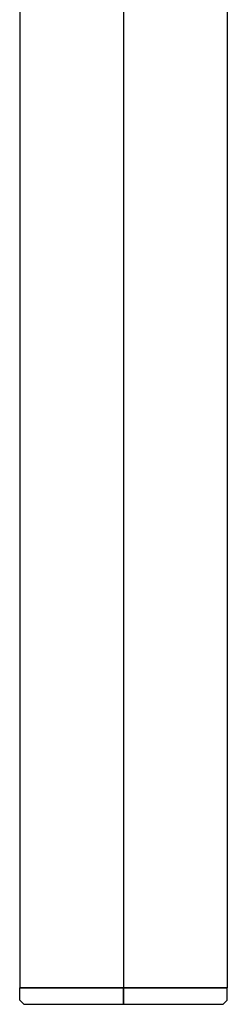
# Model space of a CAD drawing. Header units: millimetres. Extents: x -269 to 269, y -1462 to 438.
# Tile 1 of 26: x -13 to 12, y -1462 to -1343. Entities that reach past the tile are written whole.
import ezdxf

# ---------------------------------------------------------------- set-up
doc = ezdxf.new("R2010")
doc.units = ezdxf.units.MM
doc.layers.add('Default', color=7, linetype='Continuous', true_color=0x000000)

msp = doc.modelspace()

# ---------------------------------------------------------------- linework, layer by layer
at = {"layer": 'Default'}
for points in [[(-12.5, 227.5), (-12.5, -1460)], [(0, 227.5), (0, -1460)], [(0, 227.5), (0, -1460)], [(12.5, 227.5), (12.5, -1460)], [(-12.5, -1460), (12.5, -1460)], [(-12.5, -1461.5), (-12.5, -1460)], [(12.5, -1460), (-12.5, -1460)], [(0, -1461.5), (0, -1460)], [(0, -1460), (0, -1461.5)], [(12.5, -1461.5), (12.5, -1460)], [(-12, -1462), (-12.5, -1461.5)], [(12, -1462), (12.5, -1461.5)], [(-12, -1462), (12, -1462)]]:
    msp.add_lwpolyline(points, dxfattribs=at)
at = {"layer": 'Default', "extrusion": (0, 1, 0)}
msp.add_lwpolyline([(0, 35.47), (-0.28, 35.47), (-0.56, 35.48), (-0.84, 35.49), (-1.12, 35.52), (-1.41, 35.55), (-1.7, 35.58), (-1.98, 35.62), (-2.27, 35.67), (-2.57, 35.73), (-2.86, 35.8), (-3.15, 35.87), (-3.44, 35.95), (-3.73, 36.04), (-4.02, 36.13), (-4.31, 36.23), (-4.6, 36.34), (-4.89, 36.46), (-5.18, 36.59), (-5.46, 36.72), (-5.74, 36.86), (-6.02, 37.01), (-6.3, 37.17), (-6.57, 37.33), (-6.84, 37.5), (-7.11, 37.68), (-7.37, 37.87), (-7.63, 38.06), (-7.88, 38.26), (-8.13, 38.47), (-8.37, 38.68), (-8.61, 38.9), (-8.84, 39.13), (-9.06, 39.36), (-9.28, 39.6), (-9.5, 39.84), (-9.7, 40.09), (-9.9, 40.34), (-10.1, 40.6), (-10.28, 40.86), (-10.46, 41.13), (-10.63, 41.4), (-10.8, 41.67), (-10.95, 41.95), (-11.1, 42.22), (-11.24, 42.51), (-11.38, 42.79), (-11.5, 43.08), (-11.62, 43.36), (-11.73, 43.65), (-11.84, 43.94), (-11.93, 44.23), (-12.02, 44.53), (-12.1, 44.82), (-12.17, 45.11), (-12.23, 45.4), (-12.29, 45.69), (-12.34, 45.98), (-12.38, 46.27), (-12.42, 46.56), (-12.45, 46.84), (-12.47, 47.13), (-12.49, 47.41), (-12.5, 47.69), (-12.5, 47.97), (-12.5, 48.24), (-12.49, 48.52), (-12.47, 48.81), (-12.45, 49.09), (-12.42, 49.37), (-12.38, 49.66), (-12.34, 49.95), (-12.29, 50.24), (-12.23, 50.53), (-12.17, 50.82), (-12.1, 51.11), (-12.02, 51.41), (-11.93, 51.7), (-11.84, 51.99), (-11.73, 52.28), (-11.62, 52.57), (-11.5, 52.85), (-11.38, 53.14), (-11.24, 53.43), (-11.1, 53.71), (-10.95, 53.99), (-10.8, 54.26), (-10.63, 54.54), (-10.46, 54.81), (-10.28, 55.07), (-10.1, 55.33), (-9.9, 55.59), (-9.7, 55.84), (-9.5, 56.09), (-9.28, 56.34), (-9.06, 56.57), (-8.84, 56.8), (-8.61, 57.03), (-8.37, 57.25), (-8.13, 57.46), (-7.88, 57.67), (-7.63, 57.87), (-7.37, 58.06), (-7.11, 58.25), (-6.84, 58.43), (-6.57, 58.6), (-6.3, 58.76), (-6.02, 58.92), (-5.74, 59.07), (-5.46, 59.21), (-5.18, 59.34), (-4.89, 59.47), (-4.6, 59.59), (-4.31, 59.7), (-4.02, 59.8), (-3.73, 59.9), (-3.44, 59.98), (-3.15, 60.06), (-2.86, 60.14), (-2.57, 60.2), (-2.27, 60.26), (-1.98, 60.31), (-1.7, 60.35), (-1.41, 60.39), (-1.12, 60.42), (-0.84, 60.44), (-0.56, 60.45), (-0.28, 60.46), (0, 60.47), (0.28, 60.46), (0.56, 60.45), (0.84, 60.44), (1.12, 60.42), (1.41, 60.39), (1.7, 60.35), (1.98, 60.31), (2.27, 60.26), (2.57, 60.2), (2.86, 60.14), (3.15, 60.06), (3.44, 59.98), (3.73, 59.9), (4.02, 59.8), (4.31, 59.7), (4.6, 59.59), (4.89, 59.47), (5.18, 59.34), (5.46, 59.21), (5.74, 59.07), (6.02, 58.92), (6.3, 58.76), (6.57, 58.6), (6.84, 58.43), (7.11, 58.25), (7.37, 58.06), (7.63, 57.87), (7.88, 57.67), (8.13, 57.46), (8.37, 57.25), (8.61, 57.03), (8.84, 56.8), (9.06, 56.57), (9.28, 56.34), (9.5, 56.09), (9.7, 55.84), (9.9, 55.59), (10.1, 55.33), (10.28, 55.07), (10.46, 54.81), (10.63, 54.54), (10.8, 54.26), (10.95, 53.99), (11.1, 53.71), (11.24, 53.43), (11.38, 53.14), (11.5, 52.85), (11.62, 52.57), (11.73, 52.28), (11.84, 51.99), (11.93, 51.7), (12.02, 51.41), (12.1, 51.11), (12.17, 50.82), (12.23, 50.53), (12.29, 50.24), (12.34, 49.95), (12.38, 49.66), (12.42, 49.37), (12.45, 49.09), (12.47, 48.81), (12.49, 48.52), (12.5, 48.24), (12.5, 47.97), (12.5, 47.69), (12.49, 47.41), (12.47, 47.13), (12.45, 46.84), (12.42, 46.56), (12.38, 46.27), (12.34, 45.98), (12.29, 45.69), (12.23, 45.4), (12.17, 45.11), (12.1, 44.82), (12.02, 44.53), (11.93, 44.23), (11.84, 43.94), (11.73, 43.65), (11.62, 43.36), (11.5, 43.08), (11.38, 42.79), (11.24, 42.51), (11.1, 42.22), (10.95, 41.95), (10.8, 41.67), (10.63, 41.4), (10.46, 41.13), (10.28, 40.86), (10.1, 40.6), (9.9, 40.34), (9.7, 40.09), (9.5, 39.84), (9.28, 39.6), (9.06, 39.36), (8.84, 39.13), (8.61, 38.9), (8.37, 38.68), (8.13, 38.47), (7.88, 38.26), (7.63, 38.06), (7.37, 37.87), (7.11, 37.68), (6.84, 37.5), (6.57, 37.33), (6.3, 37.17), (6.02, 37.01), (5.74, 36.86), (5.46, 36.72), (5.18, 36.59), (4.89, 36.46), (4.6, 36.34), (4.31, 36.23), (4.02, 36.13), (3.73, 36.04), (3.44, 35.95), (3.15, 35.87), (2.86, 35.8), (2.57, 35.73), (2.27, 35.67), (1.98, 35.62), (1.7, 35.58), (1.41, 35.55), (1.12, 35.52), (0.84, 35.49), (0.56, 35.48), (0.28, 35.47)], close=True, dxfattribs=at)
for points in [[(0, 60.47), (0.43, 60.46), (0.86, 60.44), (1.29, 60.4), (1.72, 60.35), (2.15, 60.28), (2.57, 60.2), (2.99, 60.1), (3.41, 59.99), (3.82, 59.87), (4.23, 59.73), (4.63, 59.58), (5.03, 59.41), (5.42, 59.23), (5.81, 59.03), (6.19, 58.83), (6.56, 58.61), (6.92, 58.37), (7.28, 58.13), (7.62, 57.87), (7.96, 57.6), (8.29, 57.32), (8.61, 57.03), (8.91, 56.73), (9.21, 56.42), (9.5, 56.09), (9.77, 55.76), (10.04, 55.42), (10.29, 55.07), (10.53, 54.71), (10.75, 54.34), (10.97, 53.97), (11.17, 53.58), (11.35, 53.19), (11.53, 52.8), (11.69, 52.4), (11.83, 51.99), (11.97, 51.58), (12.08, 51.17), (12.19, 50.75), (12.28, 50.33), (12.35, 49.9), (12.41, 49.47), (12.45, 49.04), (12.48, 48.61), (12.5, 48.18), (12.5, 47.75), (12.48, 47.32), (12.45, 46.89), (12.41, 46.46), (12.35, 46.03), (12.28, 45.61), (12.19, 45.18), (12.08, 44.77), (11.97, 44.35), (11.83, 43.94), (11.69, 43.53), (11.53, 43.13), (11.35, 42.74), (11.17, 42.35), (10.97, 41.97), (10.75, 41.59), (10.53, 41.22), (10.29, 40.87), (10.04, 40.51), (9.77, 40.17), (9.5, 39.84), (9.21, 39.52), (8.91, 39.2), (8.61, 38.9), (8.29, 38.61), (7.96, 38.33), (7.62, 38.06), (7.28, 37.8), (6.92, 37.56), (6.56, 37.32), (6.19, 37.1), (5.81, 36.9), (5.42, 36.7), (5.03, 36.52), (4.63, 36.36), (4.23, 36.2), (3.82, 36.06), (3.41, 35.94), (2.99, 35.83), (2.57, 35.73), (2.15, 35.65), (1.72, 35.58), (1.29, 35.53), (0.86, 35.5), (0.43, 35.47), (0, 35.47)], [(0, 35.47), (0.43, 35.47), (0.86, 35.5), (1.29, 35.53), (1.72, 35.58), (2.15, 35.65), (2.57, 35.73), (2.99, 35.83), (3.41, 35.94), (3.82, 36.06), (4.23, 36.2), (4.63, 36.36), (5.03, 36.52), (5.42, 36.7), (5.81, 36.9), (6.19, 37.1), (6.56, 37.32), (6.92, 37.56), (7.28, 37.8), (7.62, 38.06), (7.96, 38.33), (8.29, 38.61), (8.61, 38.9), (8.91, 39.2), (9.21, 39.52), (9.5, 39.84), (9.77, 40.17), (10.04, 40.51), (10.29, 40.87), (10.53, 41.22), (10.75, 41.59), (10.97, 41.97), (11.17, 42.35), (11.35, 42.74), (11.53, 43.13), (11.69, 43.53), (11.83, 43.94), (11.97, 44.35), (12.08, 44.77), (12.19, 45.18), (12.28, 45.61), (12.35, 46.03), (12.41, 46.46), (12.45, 46.89), (12.48, 47.32), (12.5, 47.75), (12.5, 48.18), (12.48, 48.61), (12.45, 49.04), (12.41, 49.47), (12.35, 49.9), (12.28, 50.33), (12.19, 50.75), (12.08, 51.17), (11.97, 51.58), (11.83, 51.99), (11.69, 52.4), (11.53, 52.8), (11.35, 53.19), (11.17, 53.58), (10.97, 53.97), (10.75, 54.34), (10.53, 54.71), (10.29, 55.07), (10.04, 55.42), (9.77, 55.76), (9.5, 56.09), (9.21, 56.42), (8.91, 56.73), (8.61, 57.03), (8.29, 57.32), (7.96, 57.6), (7.62, 57.87), (7.28, 58.13), (6.92, 58.37), (6.56, 58.61), (6.19, 58.83), (5.81, 59.03), (5.42, 59.23), (5.03, 59.41), (4.63, 59.58), (4.23, 59.73), (3.82, 59.87), (3.41, 59.99), (2.99, 60.1), (2.57, 60.2), (2.15, 60.28), (1.72, 60.35), (1.29, 60.4), (0.86, 60.44), (0.43, 60.46), (0, 60.47)], [(0, 35.47), (-0.43, 35.47), (-0.86, 35.5), (-1.29, 35.53), (-1.72, 35.58), (-2.15, 35.65), (-2.57, 35.73), (-2.99, 35.83), (-3.41, 35.94), (-3.82, 36.06), (-4.23, 36.2), (-4.63, 36.36), (-5.03, 36.52), (-5.42, 36.7), (-5.81, 36.9), (-6.19, 37.1), (-6.56, 37.32), (-6.92, 37.56), (-7.28, 37.8), (-7.62, 38.06), (-7.96, 38.33), (-8.29, 38.61), (-8.61, 38.9), (-8.91, 39.2), (-9.21, 39.52), (-9.5, 39.84), (-9.77, 40.17), (-10.04, 40.51), (-10.29, 40.87), (-10.53, 41.22), (-10.75, 41.59), (-10.97, 41.97), (-11.17, 42.35), (-11.35, 42.74), (-11.53, 43.13), (-11.69, 43.53), (-11.83, 43.94), (-11.97, 44.35), (-12.08, 44.77), (-12.19, 45.18), (-12.28, 45.61), (-12.35, 46.03), (-12.41, 46.46), (-12.45, 46.89), (-12.48, 47.32), (-12.5, 47.75), (-12.5, 48.18), (-12.48, 48.61), (-12.45, 49.04), (-12.41, 49.47), (-12.35, 49.9), (-12.28, 50.33), (-12.19, 50.75), (-12.08, 51.17), (-11.97, 51.58), (-11.83, 51.99), (-11.69, 52.4), (-11.53, 52.8), (-11.35, 53.19), (-11.17, 53.58), (-10.97, 53.97), (-10.75, 54.34), (-10.53, 54.71), (-10.29, 55.07), (-10.04, 55.42), (-9.77, 55.76), (-9.5, 56.09), (-9.21, 56.42), (-8.91, 56.73), (-8.61, 57.03), (-8.29, 57.32), (-7.96, 57.6), (-7.62, 57.87), (-7.28, 58.13), (-6.92, 58.37), (-6.56, 58.61), (-6.19, 58.83), (-5.81, 59.03), (-5.42, 59.23), (-5.03, 59.41), (-4.63, 59.58), (-4.23, 59.73), (-3.82, 59.87), (-3.41, 59.99), (-2.99, 60.1), (-2.57, 60.2), (-2.15, 60.28), (-1.72, 60.35), (-1.29, 60.4), (-0.86, 60.44), (-0.43, 60.46), (0, 60.47)], [(0, 60.47), (-0.43, 60.46), (-0.86, 60.44), (-1.29, 60.4), (-1.72, 60.35), (-2.15, 60.28), (-2.57, 60.2), (-2.99, 60.1), (-3.41, 59.99), (-3.82, 59.87), (-4.23, 59.73), (-4.63, 59.58), (-5.03, 59.41), (-5.42, 59.23), (-5.81, 59.03), (-6.19, 58.83), (-6.56, 58.61), (-6.92, 58.37), (-7.28, 58.13), (-7.62, 57.87), (-7.96, 57.6), (-8.29, 57.32), (-8.61, 57.03), (-8.91, 56.73), (-9.21, 56.42), (-9.5, 56.09), (-9.77, 55.76), (-10.04, 55.42), (-10.29, 55.07), (-10.53, 54.71), (-10.75, 54.34), (-10.97, 53.97), (-11.17, 53.58), (-11.35, 53.19), (-11.53, 52.8), (-11.69, 52.4), (-11.83, 51.99), (-11.97, 51.58), (-12.08, 51.17), (-12.19, 50.75), (-12.28, 50.33), (-12.35, 49.9), (-12.41, 49.47), (-12.45, 49.04), (-12.48, 48.61), (-12.5, 48.18), (-12.5, 47.75), (-12.48, 47.32), (-12.45, 46.89), (-12.41, 46.46), (-12.35, 46.03), (-12.28, 45.61), (-12.19, 45.18), (-12.08, 44.77), (-11.97, 44.35), (-11.83, 43.94), (-11.69, 43.53), (-11.53, 43.13), (-11.35, 42.74), (-11.17, 42.35), (-10.97, 41.97), (-10.75, 41.59), (-10.53, 41.22), (-10.29, 40.87), (-10.04, 40.51), (-9.77, 40.17), (-9.5, 39.84), (-9.21, 39.52), (-8.91, 39.2), (-8.61, 38.9), (-8.29, 38.61), (-7.96, 38.33), (-7.62, 38.06), (-7.28, 37.8), (-6.92, 37.56), (-6.56, 37.32), (-6.19, 37.1), (-5.81, 36.9), (-5.42, 36.7), (-5.03, 36.52), (-4.63, 36.36), (-4.23, 36.2), (-3.82, 36.06), (-3.41, 35.94), (-2.99, 35.83), (-2.57, 35.73), (-2.15, 35.65), (-1.72, 35.58), (-1.29, 35.53), (-0.86, 35.5), (-0.43, 35.47), (0, 35.47)], [(0, 60.47), (0.43, 60.46), (0.86, 60.44), (1.29, 60.4), (1.72, 60.35), (2.15, 60.28), (2.57, 60.2), (2.99, 60.1), (3.41, 59.99), (3.82, 59.87), (4.23, 59.73), (4.63, 59.58), (5.03, 59.41), (5.42, 59.23), (5.81, 59.03), (6.19, 58.83), (6.56, 58.61), (6.92, 58.37), (7.28, 58.13), (7.62, 57.87), (7.96, 57.6), (8.29, 57.32), (8.61, 57.03), (8.91, 56.73), (9.21, 56.42), (9.5, 56.09), (9.77, 55.76), (10.04, 55.42), (10.29, 55.07), (10.53, 54.71), (10.75, 54.34), (10.97, 53.97), (11.17, 53.58), (11.35, 53.19), (11.53, 52.8), (11.69, 52.4), (11.83, 51.99), (11.97, 51.58), (12.08, 51.17), (12.19, 50.75), (12.28, 50.33), (12.35, 49.9), (12.41, 49.47), (12.45, 49.04), (12.48, 48.61), (12.5, 48.18), (12.5, 47.75), (12.48, 47.32), (12.45, 46.89), (12.41, 46.46), (12.35, 46.03), (12.28, 45.61), (12.19, 45.18), (12.08, 44.77), (11.97, 44.35), (11.83, 43.94), (11.69, 43.53), (11.53, 43.13), (11.35, 42.74), (11.17, 42.35), (10.97, 41.97), (10.75, 41.59), (10.53, 41.22), (10.29, 40.87), (10.04, 40.51), (9.77, 40.17), (9.5, 39.84), (9.21, 39.52), (8.91, 39.2), (8.61, 38.9), (8.29, 38.61), (7.96, 38.33), (7.62, 38.06), (7.28, 37.8), (6.92, 37.56), (6.56, 37.32), (6.19, 37.1), (5.81, 36.9), (5.42, 36.7), (5.03, 36.52), (4.63, 36.36), (4.23, 36.2), (3.82, 36.06), (3.41, 35.94), (2.99, 35.83), (2.57, 35.73), (2.15, 35.65), (1.72, 35.58), (1.29, 35.53), (0.86, 35.5), (0.43, 35.47), (0, 35.47)], [(0, 60.47), (-0.43, 60.46), (-0.86, 60.44), (-1.29, 60.4), (-1.72, 60.35), (-2.15, 60.28), (-2.57, 60.2), (-2.99, 60.1), (-3.41, 59.99), (-3.82, 59.87), (-4.23, 59.73), (-4.63, 59.58), (-5.03, 59.41), (-5.42, 59.23), (-5.81, 59.03), (-6.19, 58.83), (-6.56, 58.61), (-6.92, 58.37), (-7.28, 58.13), (-7.62, 57.87), (-7.96, 57.6), (-8.29, 57.32), (-8.61, 57.03), (-8.91, 56.73), (-9.21, 56.42), (-9.5, 56.09), (-9.77, 55.76), (-10.04, 55.42), (-10.29, 55.07), (-10.53, 54.71), (-10.75, 54.34), (-10.97, 53.97), (-11.17, 53.58), (-11.35, 53.19), (-11.53, 52.8), (-11.69, 52.4), (-11.83, 51.99), (-11.97, 51.58), (-12.08, 51.17), (-12.19, 50.75), (-12.28, 50.33), (-12.35, 49.9), (-12.41, 49.47), (-12.45, 49.04), (-12.48, 48.61), (-12.5, 48.18), (-12.5, 47.75), (-12.48, 47.32), (-12.45, 46.89), (-12.41, 46.46), (-12.35, 46.03), (-12.28, 45.61), (-12.19, 45.18), (-12.08, 44.77), (-11.97, 44.35), (-11.83, 43.94), (-11.69, 43.53), (-11.53, 43.13), (-11.35, 42.74), (-11.17, 42.35), (-10.97, 41.97), (-10.75, 41.59), (-10.53, 41.22), (-10.29, 40.87), (-10.04, 40.51), (-9.77, 40.17), (-9.5, 39.84), (-9.21, 39.52), (-8.91, 39.2), (-8.61, 38.9), (-8.29, 38.61), (-7.96, 38.33), (-7.62, 38.06), (-7.28, 37.8), (-6.92, 37.56), (-6.56, 37.32), (-6.19, 37.1), (-5.81, 36.9), (-5.42, 36.7), (-5.03, 36.52), (-4.63, 36.36), (-4.23, 36.2), (-3.82, 36.06), (-3.41, 35.94), (-2.99, 35.83), (-2.57, 35.73), (-2.15, 35.65), (-1.72, 35.58), (-1.29, 35.53), (-0.86, 35.5), (-0.43, 35.47), (0, 35.47)], [(0, 35.97), (0.41, 35.97), (0.83, 35.99), (1.24, 36.03), (1.65, 36.08), (2.06, 36.14), (2.47, 36.22), (2.87, 36.31), (3.27, 36.42), (3.67, 36.54), (4.06, 36.67), (4.45, 36.82), (4.83, 36.98), (5.21, 37.15), (5.58, 37.34), (5.94, 37.54), (6.3, 37.75), (6.65, 37.97), (6.99, 38.21), (7.32, 38.46), (7.64, 38.71), (7.96, 38.98), (8.26, 39.26), (8.56, 39.55), (8.84, 39.85), (9.12, 40.16), (9.38, 40.48), (9.63, 40.81), (9.88, 41.15), (10.11, 41.49), (10.32, 41.85), (10.53, 42.21), (10.72, 42.57), (10.9, 42.95), (11.07, 43.33), (11.22, 43.71), (11.36, 44.1), (11.49, 44.49), (11.6, 44.89), (11.7, 45.3), (11.78, 45.7), (11.86, 46.11), (11.91, 46.52), (11.96, 46.93), (11.98, 47.34), (12, 47.76), (12, 48.17), (11.98, 48.59), (11.96, 49), (11.91, 49.41), (11.86, 49.82), (11.78, 50.23), (11.7, 50.64), (11.6, 51.04), (11.49, 51.44), (11.36, 51.83), (11.22, 52.22), (11.07, 52.61), (10.9, 52.99), (10.72, 53.36), (10.53, 53.73), (10.32, 54.09), (10.11, 54.44), (9.88, 54.78), (9.63, 55.12), (9.38, 55.45), (9.12, 55.77), (8.84, 56.08), (8.56, 56.38), (8.26, 56.67), (7.96, 56.95), (7.64, 57.22), (7.32, 57.48), (6.99, 57.72), (6.65, 57.96), (6.3, 58.18), (5.94, 58.39), (5.58, 58.59), (5.21, 58.78), (4.83, 58.95), (4.45, 59.11), (4.06, 59.26), (3.67, 59.39), (3.27, 59.51), (2.87, 59.62), (2.47, 59.71), (2.06, 59.79), (1.65, 59.85), (1.24, 59.9), (0.83, 59.94), (0.41, 59.96), (0, 59.97)], [(0, 59.97), (-0.41, 59.96), (-0.83, 59.94), (-1.24, 59.9), (-1.65, 59.85), (-2.06, 59.79), (-2.47, 59.71), (-2.87, 59.62), (-3.27, 59.51), (-3.67, 59.39), (-4.06, 59.26), (-4.45, 59.11), (-4.83, 58.95), (-5.21, 58.78), (-5.58, 58.59), (-5.94, 58.39), (-6.3, 58.18), (-6.65, 57.96), (-6.99, 57.72), (-7.32, 57.48), (-7.64, 57.22), (-7.96, 56.95), (-8.26, 56.67), (-8.56, 56.38), (-8.84, 56.08), (-9.12, 55.77), (-9.38, 55.45), (-9.63, 55.12), (-9.88, 54.78), (-10.11, 54.44), (-10.32, 54.09), (-10.53, 53.73), (-10.72, 53.36), (-10.9, 52.99), (-11.07, 52.61), (-11.22, 52.22), (-11.36, 51.83), (-11.49, 51.44), (-11.6, 51.04), (-11.7, 50.64), (-11.78, 50.23), (-11.86, 49.82), (-11.91, 49.41), (-11.96, 49), (-11.98, 48.59), (-12, 48.17), (-12, 47.76), (-11.98, 47.34), (-11.96, 46.93), (-11.91, 46.52), (-11.86, 46.11), (-11.78, 45.7), (-11.7, 45.3), (-11.6, 44.89), (-11.49, 44.49), (-11.36, 44.1), (-11.22, 43.71), (-11.07, 43.33), (-10.9, 42.95), (-10.72, 42.57), (-10.53, 42.21), (-10.32, 41.85), (-10.11, 41.49), (-9.88, 41.15), (-9.63, 40.81), (-9.38, 40.48), (-9.12, 40.16), (-8.84, 39.85), (-8.56, 39.55), (-8.26, 39.26), (-7.96, 38.98), (-7.64, 38.71), (-7.32, 38.46), (-6.99, 38.21), (-6.65, 37.97), (-6.3, 37.75), (-5.94, 37.54), (-5.58, 37.34), (-5.21, 37.15), (-4.83, 36.98), (-4.45, 36.82), (-4.06, 36.67), (-3.67, 36.54), (-3.27, 36.42), (-2.87, 36.31), (-2.47, 36.22), (-2.06, 36.14), (-1.65, 36.08), (-1.24, 36.03), (-0.83, 35.99), (-0.41, 35.97), (0, 35.97)]]:
    msp.add_lwpolyline(points, dxfattribs=at)
at = {"layer": 'Default', "extrusion": (1, 0, 0)}
for points in [[(-1460, 60.47), (-1460, 35.47)], [(-1460, 35.47), (-1460, 60.47)], [(-1462, 59.97), (-1461.5, 60.47)], [(-1461.5, 35.47), (-1462, 35.97)], [(-1462, 35.97), (-1462, 59.97)]]:
    msp.add_lwpolyline(points, dxfattribs=at)

doc.saveas('drawing.dxf')
